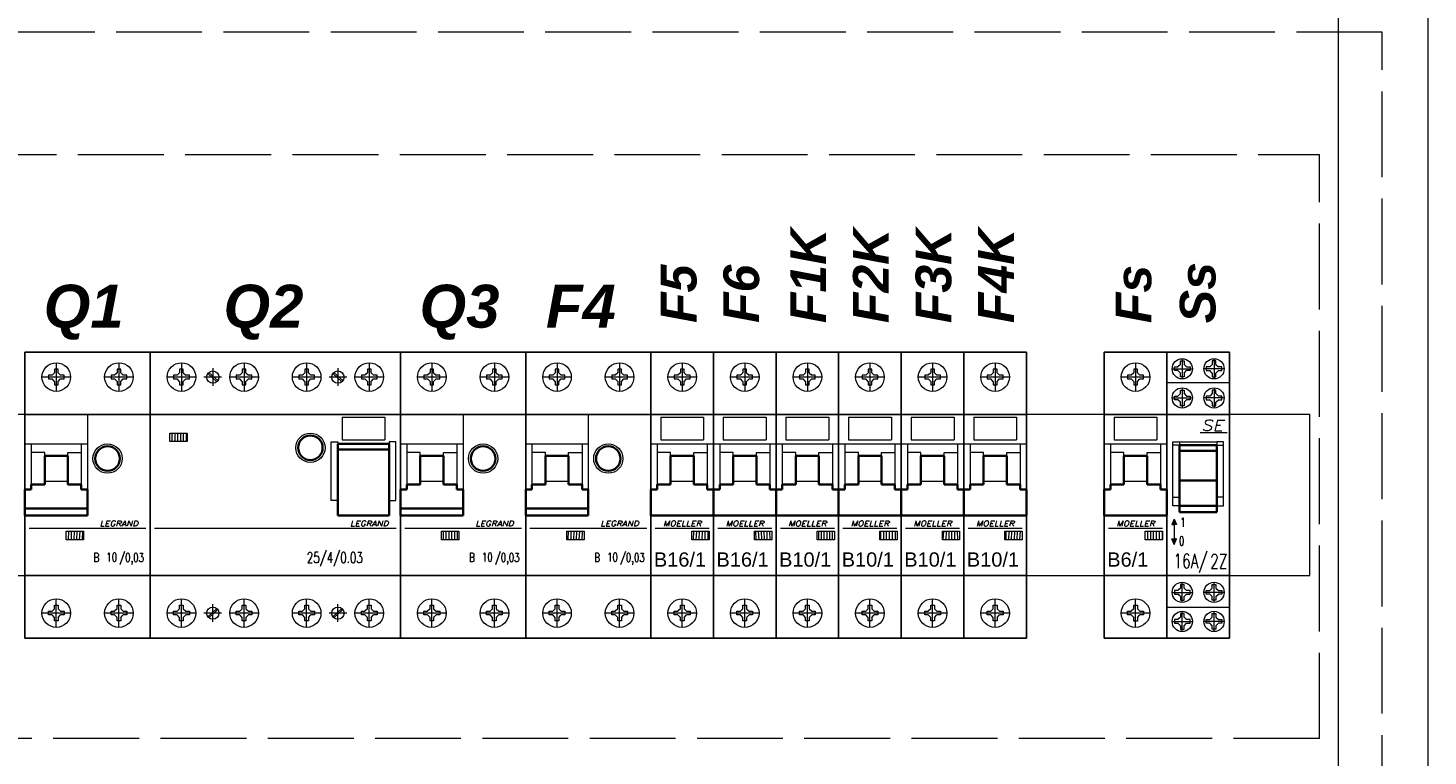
# Model space of a CAD drawing. Header units: millimetres. Extents: x 1282 to 1621, y -33 to 236.
# Tile 4 of 6: x 1326 to 1405, y 153 to 194. Entities that reach past the tile are written whole.
import ezdxf
from ezdxf.enums import TextEntityAlignment as Align

# ---------------------------------------------------------------- set-up
doc = ezdxf.new("R2010")
doc.units = ezdxf.units.MM
doc.header["$LTSCALE"] = 0.4
doc.linetypes.add('ACAD_ISO02W100', pattern=[15, 12, -3])
doc.linetypes.add('SOLID', pattern=[0])
doc.layers.get('0').update_dxf_attribs({"lineweight": 15})
for name, color, linetype, lineweight in [('1', 7, 'SOLID', 20), ('schrack-details', 4, 'Continuous', 5), ('schrack-movparts', 5, 'Continuous', 35), ('schrack-others', 2, 'Continuous', 13), ('schrack-outline', 1, 'Continuous', 25), ('TABELKA', 7, 'Continuous', 20)]:
    doc.layers.add(name, color=color, linetype=linetype, lineweight=lineweight)
doc.styles.add('logo', font='romand.shx', dxfattribs={"oblique": 15, "height": 1.5})
doc.styles.add('OPIS', font='simplex.shx', dxfattribs={"width": 0.7, "height": 10})
doc.styles.add('OPISMAŁY', font='simplex.shx', dxfattribs={"width": 0.7, "height": 2.5})
doc.styles.add('pd', font='arialbi.ttf', dxfattribs={"height": 3})
doc.styles.add('pmbk', font='arialbi.ttf', dxfattribs={"height": 2})
doc.styles.get("Standard").update_dxf_attribs({"font": 'arial.ttf', "height": 8})

# ---------------------------------------------------------------- blocks, each defined once
blk = doc.blocks.new('OPISMAŁYPODWÓJNY')
at = {"layer": 'schrack-others', "style": 'OPISMAŁY', "width": 0.7}
for tag, p in [('CHARAKTERYSTYKA', (0.76, 0.44)), ('PRĄDZNAMIONOWY', (4.34, 0.51)), ('BIEGUN', (7.95, 0.41))]:
    blk.add_attdef(tag, p, '', height=2.5, dxfattribs=at)
blk = doc.blocks.new('BU618510')
at = {"layer": 'schrack-details'}
h = blk.add_hatch(dxfattribs=at)
h.set_pattern_fill('ANSI31', color=256, scale=0.25, angle=45, style=0)
h.set_pattern_definition([(90, (69772983.8114, 70824706.6274), (-0.79375, 2e-16), [])])
h.paths.add_polyline_path([(11.48, 12.39), (11.48, 10.03), (16.32, 10.03), (16.32, 12.39)])
for p, q in [((8.75, 59.5), (8.75, 51.5)), ((26.25, 59.5), (26.25, 51.5)), ((12.75, 55.5), (4.75, 55.5)), ((7.55, 56.02), (6.55, 56.02)), ((6.55, 56.02), (6.55, 55.5)), ((6.55, 55.5), (6.55, 54.98)), ((6.55, 54.98), (7.55, 54.98)), ((8.24, 56.7), (7.55, 56.02)), ((8.24, 54.3), (7.55, 54.98)), ((8.24, 57.7), (8.24, 56.7)), ((8.75, 57.7), (8.24, 57.7)), ((9.26, 57.7), (8.75, 57.7)), ((9.26, 56.7), (9.95, 56.02)), ((9.26, 54.3), (9.95, 54.98)), ((9.26, 56.7), (9.26, 57.7)), ((10.95, 56.02), (9.95, 56.02)), ((9.95, 54.98), (10.95, 54.98)), ((10.95, 55.5), (10.95, 56.02)), ((10.95, 54.98), (10.95, 55.5)), ((30.25, 55.5), (22.25, 55.5)), ((25.05, 56.02), (24.05, 56.02)), ((24.05, 56.02), (24.05, 55.5)), ((24.05, 55.5), (24.05, 54.98)), ((24.05, 54.98), (25.05, 54.98)), ((25.74, 56.7), (25.05, 56.02)), ((25.74, 54.3), (25.05, 54.98)), ((25.74, 57.7), (25.74, 56.7)), ((26.25, 57.7), (25.74, 57.7)), ((26.76, 57.7), (26.25, 57.7)), ((26.76, 56.7), (27.45, 56.02)), ((26.76, 54.3), (27.45, 54.98)), ((26.76, 56.7), (26.76, 57.7)), ((28.45, 56.02), (27.45, 56.02)), ((27.45, 54.98), (28.45, 54.98)), ((28.45, 55.5), (28.45, 56.02)), ((28.45, 54.98), (28.45, 55.5)), ((8.24, 54.3), (8.24, 53.3)), ((8.24, 53.3), (8.75, 53.3)), ((8.75, 53.3), (9.26, 53.3)), ((9.26, 53.3), (9.26, 54.3)), ((25.74, 54.3), (25.74, 53.3)), ((25.74, 53.3), (26.25, 53.3)), ((26.25, 53.3), (26.76, 53.3)), ((26.76, 53.3), (26.76, 54.3)), ((0, 45.02), (17.5, 45.02)), ((17.5, 45.02), (35, 45.02)), ((0, 36.8), (17.5, 36.8)), ((1.75, 36.8), (1.75, 25.44)), ((15.75, 36.8), (15.75, 25.44)), ((5.5, 34.44), (1.75, 34.44)), ((5.5, 33.44), (5.5, 34.44)), ((12, 33.44), (12, 34.44)), ((12, 34.44), (15.75, 34.44)), ((5.5, 26.44), (12, 26.44)), ((1.19, 13.22), (33.82, 13.22)), ((17.5, 0), (0, 0)), ((35, 0), (17.5, 0)), ((8.75, -14.5), (8.75, -6.5)), ((26.25, -14.5), (26.25, -6.5)), ((12.75, -10.5), (4.75, -10.5)), ((6.55, -10.5), (6.55, -9.98)), ((6.55, -9.98), (7.55, -9.98)), ((6.55, -11.02), (6.55, -10.5)), ((7.55, -11.02), (6.55, -11.02)), ((8.24, -9.3), (7.55, -9.98)), ((8.24, -11.7), (7.55, -11.02)), ((8.24, -8.3), (8.75, -8.3)), ((8.24, -9.3), (8.24, -8.3)), ((8.24, -12.7), (8.24, -11.7)), ((8.75, -8.3), (9.26, -8.3)), ((9.26, -9.3), (9.95, -9.98)), ((9.26, -11.7), (9.95, -11.02)), ((9.26, -8.3), (9.26, -9.3)), ((9.26, -11.7), (9.26, -12.7)), ((9.95, -9.98), (10.95, -9.98)), ((10.95, -11.02), (9.95, -11.02)), ((10.95, -9.98), (10.95, -10.5)), ((10.95, -10.5), (10.95, -11.02)), ((30.25, -10.5), (22.25, -10.5)), ((24.05, -10.5), (24.05, -9.98)), ((24.05, -9.98), (25.05, -9.98)), ((24.05, -11.02), (24.05, -10.5)), ((25.05, -11.02), (24.05, -11.02)), ((25.74, -9.3), (25.05, -9.98)), ((25.74, -11.7), (25.05, -11.02)), ((25.74, -8.3), (26.25, -8.3)), ((25.74, -9.3), (25.74, -8.3)), ((25.74, -12.7), (25.74, -11.7)), ((26.25, -8.3), (26.76, -8.3)), ((26.76, -9.3), (27.45, -9.98)), ((26.76, -11.7), (27.45, -11.02)), ((26.76, -8.3), (26.76, -9.3)), ((26.76, -11.7), (26.76, -12.7)), ((27.45, -9.98), (28.45, -9.98)), ((28.45, -11.02), (27.45, -11.02)), ((28.45, -9.98), (28.45, -10.5)), ((28.45, -10.5), (28.45, -11.02)), ((8.75, -12.7), (8.24, -12.7)), ((9.26, -12.7), (8.75, -12.7)), ((26.25, -12.7), (25.74, -12.7)), ((26.76, -12.7), (26.25, -12.7))]:
    blk.add_line(p, q, dxfattribs=at)
blk.add_lwpolyline([(11.48, 12.39), (16.32, 12.39), (16.32, 10.03), (11.48, 10.03)], close=True, dxfattribs=at)
for centre, radius in [((8.75, 55.5), 4), ((26.25, 55.5), 4), ((23.09, 32.71), 4.09), ((8.75, -10.5), 4), ((26.25, -10.5), 4)]:
    blk.add_circle(centre, radius, dxfattribs=at)
at = {"layer": 'schrack-movparts'}
for p, q in [((5.5, 33.44), (5.5, 26.44)), ((5.5, 33.44), (12, 33.44)), ((12, 33.44), (12, 26.44)), ((1.75, 24.11), (0, 24.11)), ((0, 24.11), (0, 16.76)), ((5.5, 25.44), (1.75, 25.44)), ((1.75, 24.11), (1.75, 25.44)), ((5.5, 26.44), (5.5, 25.44)), ((12, 26.44), (12, 25.44)), ((12, 25.44), (15.75, 25.44)), ((15.75, 24.11), (15.75, 25.44)), ((15.75, 24.11), (17.5, 24.11)), ((17.5, 24.11), (17.5, 16.76)), ((17.5, 24.11), (17.5, 16.76)), ((0, 18.71), (17.5, 18.71)), ((0, 16.76), (17.5, 16.76))]:
    blk.add_line(p, q, dxfattribs=at)
blk.add_circle((23.09, 32.71), 3.43, dxfattribs=at)
at = {"layer": 'schrack-others'}
blk.add_line((17.5, 45.02), (17.5, 16.76), dxfattribs=at)
at = {"layer": 'schrack-outline'}
for p, q in [((0, -17.5), (0, 62.5)), ((0, 62.5), (17.5, 62.5)), ((17.5, 62.5), (35, 62.5)), ((35, 62.5), (35, -17.5)), ((35, -17.5), (35, 62.5)), ((17.5, -17.5), (0, -17.5)), ((35, -17.5), (17.5, -17.5))]:
    blk.add_line(p, q, dxfattribs=at)
at = {"layer": 'schrack-others'}
blk.add_blockref('OPISMAŁYPODWÓJNY', (18.41, 3.39), dxfattribs=at).add_auto_attribs({'BIEGUN': '/0,03', 'CHARAKTERYSTYKA': 'B', 'PRĄDZNAMIONOWY': '10'})
at = {"layer": 'schrack-others', "style": 'logo', "oblique": 15, "width": 1.2}
blk.add_text('LEGRAND', height=1.5, dxfattribs=at).set_placement((26.25, 13.8), align=Align.CENTER)
blk = doc.blocks.new('BS618110')
at = {"layer": 'schrack-details'}
h = blk.add_hatch(dxfattribs=at)
h.set_pattern_fill('ANSI31', color=256, scale=0.25, angle=45, style=0)
h.set_pattern_definition([(90, (69773241.13615, 70824820.0847), (-0.79375, 2e-16), [])])
h.paths.add_polyline_path([(268.81, 125.85), (268.81, 123.49), (273.65, 123.49), (273.65, 125.85)])
for p, q in [((266.07, 172.96), (266.07, 164.96)), ((270.07, 168.96), (262.07, 168.96)), ((263.87, 169.47), (263.87, 168.96)), ((264.87, 169.47), (263.87, 169.47)), ((263.87, 168.96), (263.87, 168.44)), ((263.87, 168.44), (264.87, 168.44)), ((265.56, 170.16), (264.87, 169.47)), ((265.56, 167.75), (264.87, 168.44)), ((266.07, 171.16), (265.56, 171.16)), ((265.56, 171.16), (265.56, 170.16)), ((266.59, 171.16), (266.07, 171.16)), ((266.59, 170.16), (266.59, 171.16)), ((266.59, 170.16), (267.28, 169.47)), ((266.59, 167.75), (267.28, 168.44)), ((268.27, 169.47), (267.28, 169.47)), ((267.28, 168.44), (268.27, 168.44)), ((268.27, 168.96), (268.27, 169.47)), ((268.27, 168.44), (268.27, 168.96)), ((265.56, 167.75), (265.56, 166.76)), ((265.56, 166.76), (266.07, 166.76)), ((266.07, 166.76), (266.59, 166.76)), ((266.59, 166.76), (266.59, 167.75)), ((257.32, 158.48), (274.82, 158.48)), ((260.07, 157.76), (260.07, 151.38)), ((260.07, 157.76), (272.07, 157.76)), ((272.07, 157.76), (272.07, 151.38)), ((257.32, 150.26), (274.82, 150.26)), ((259.07, 150.26), (259.07, 138.9)), ((260.07, 151.38), (272.07, 151.38)), ((273.07, 150.26), (273.07, 138.9)), ((262.82, 147.9), (259.07, 147.9)), ((262.82, 146.9), (262.82, 147.9)), ((269.32, 147.9), (273.07, 147.9)), ((269.32, 146.9), (269.32, 147.9)), ((262.82, 139.9), (269.32, 139.9)), ((258.52, 126.68), (273.63, 126.68)), ((274.82, 113.46), (257.32, 113.46)), ((266.07, 98.96), (266.07, 106.96)), ((270.07, 102.96), (262.07, 102.96)), ((263.87, 103.47), (264.87, 103.47)), ((263.87, 102.96), (263.87, 103.47)), ((263.87, 102.44), (263.87, 102.96)), ((264.87, 102.44), (263.87, 102.44)), ((265.56, 104.16), (264.87, 103.47)), ((265.56, 101.75), (264.87, 102.44)), ((265.56, 104.16), (265.56, 105.16)), ((265.56, 105.16), (266.07, 105.16)), ((266.07, 105.16), (266.59, 105.16)), ((266.59, 105.16), (266.59, 104.16)), ((266.59, 104.16), (267.28, 103.47)), ((266.59, 101.75), (267.28, 102.44)), ((267.28, 103.47), (268.27, 103.47)), ((268.27, 102.44), (267.28, 102.44)), ((268.27, 103.47), (268.27, 102.96)), ((268.27, 102.96), (268.27, 102.44)), ((265.56, 100.76), (265.56, 101.75)), ((266.07, 100.76), (265.56, 100.76)), ((266.59, 100.76), (266.07, 100.76)), ((266.59, 101.75), (266.59, 100.76))]:
    blk.add_line(p, q, dxfattribs=at)
blk.add_lwpolyline([(268.81, 125.85), (273.65, 125.85), (273.65, 123.49), (268.81, 123.49)], close=True, dxfattribs=at)
for centre in [(266.07, 168.96), (266.07, 102.96)]:
    blk.add_circle(centre, 4, dxfattribs=at)
at = {"layer": 'schrack-movparts'}
for p, q in [((262.82, 146.9), (269.32, 146.9)), ((262.82, 146.9), (262.82, 139.9)), ((269.32, 146.9), (269.32, 139.9)), ((257.32, 137.57), (257.32, 130.22)), ((259.07, 137.57), (257.32, 137.57)), ((259.07, 137.57), (259.07, 138.9)), ((262.82, 138.9), (259.07, 138.9)), ((262.82, 139.9), (262.82, 138.9)), ((269.32, 139.9), (269.32, 138.9)), ((269.32, 138.9), (273.07, 138.9)), ((273.07, 137.57), (273.07, 138.9)), ((273.07, 137.57), (274.82, 137.57)), ((274.82, 137.57), (274.82, 130.22)), ((257.32, 130.22), (274.82, 130.22))]:
    blk.add_line(p, q, dxfattribs=at)
at = {"layer": 'schrack-outline'}
for p, q in [((257.32, 175.96), (274.82, 175.96)), ((257.32, 95.96), (257.32, 175.96)), ((274.82, 175.96), (274.82, 95.96)), ((274.82, 95.96), (257.32, 95.96))]:
    blk.add_line(p, q, dxfattribs=at)
blk.add_attdef('ZAKRES', (258.16, 115.95), '', height=4)
at = {"layer": 'schrack-others', "style": 'logo', "oblique": 15, "width": 1.2}
blk.add_text('MOELLER', height=1.5, dxfattribs=at).set_placement((266.07, 127.26), align=Align.CENTER)
blk = doc.blocks.new('209')
at = {"layer": 'schrack-others', "style": 'OPIS', "width": 0.7}
for tag, p in [('PRĄDZNAMIONOWY', (2.17, 1.48)), ('BIEGUN', (12.44, 1.39))]:
    blk.add_attdef(tag, p, '', height=4, dxfattribs=at)
blk = doc.blocks.new('BZ106010')
at = {"layer": 'schrack-details'}
blk.add_hatch(color=256, dxfattribs=at).paths.add_polyline_path([(2.04, 15.8), (1.39, 14.28), (2.04, 14.28), (2.7, 14.28)])
h = blk.add_hatch(color=256, dxfattribs=at)
h.paths.add_polyline_path([(2.04, 8.72), (1.39, 10.25), (2.04, 10.25)])
h.paths.add_polyline_path([(2.04, 8.72), (2.04, 10.25), (2.7, 10.25)])
for p, q in [((3.79, 59.03), (3.1, 58.34)), ((3.79, 60.02), (4.31, 60.02)), ((3.79, 59.03), (3.79, 60.02)), ((4.31, 60.66), (4.31, 54.99)), ((4.31, 60.02), (4.82, 60.02)), ((4.82, 60.02), (4.82, 59.03)), ((4.82, 59.03), (5.51, 58.34)), ((12.68, 59.03), (11.99, 58.34)), ((12.68, 60.02), (12.68, 59.03)), ((13.19, 60.02), (12.68, 60.02)), ((13.19, 60.66), (13.19, 54.99)), ((13.71, 60.02), (13.19, 60.02)), ((13.71, 59.03), (13.71, 60.02)), ((13.71, 59.03), (14.4, 58.34)), ((1.47, 57.82), (7.14, 57.82)), ((2.11, 57.82), (2.11, 58.34)), ((2.11, 58.34), (3.1, 58.34)), ((2.11, 57.31), (2.11, 57.82)), ((3.1, 57.31), (2.11, 57.31)), ((3.79, 56.62), (3.1, 57.31)), ((3.79, 55.62), (3.79, 56.62)), ((4.31, 55.62), (3.79, 55.62)), ((4.82, 55.62), (4.31, 55.62)), ((4.82, 56.62), (5.51, 57.31)), ((4.82, 56.62), (4.82, 55.62)), ((5.51, 58.34), (6.51, 58.34)), ((6.51, 57.31), (5.51, 57.31)), ((6.51, 58.34), (6.51, 57.82)), ((6.51, 57.82), (6.51, 57.31)), ((16.03, 57.82), (10.36, 57.82)), ((11.99, 58.34), (10.99, 58.34)), ((10.99, 58.34), (10.99, 57.82)), ((10.99, 57.82), (10.99, 57.31)), ((10.99, 57.31), (11.99, 57.31)), ((12.68, 56.62), (11.99, 57.31)), ((12.68, 56.62), (12.68, 55.62)), ((12.68, 55.62), (13.19, 55.62)), ((13.19, 55.62), (13.71, 55.62)), ((13.71, 56.62), (14.4, 57.31)), ((13.71, 55.62), (13.71, 56.62)), ((15.39, 58.34), (14.4, 58.34)), ((14.4, 57.31), (15.39, 57.31)), ((15.39, 57.82), (15.39, 58.34)), ((15.39, 57.31), (15.39, 57.82)), ((3.79, 50.88), (3.79, 51.88)), ((3.79, 51.88), (4.31, 51.88)), ((4.31, 52.51), (4.31, 46.84)), ((4.31, 51.88), (4.82, 51.88)), ((4.82, 51.88), (4.82, 50.88)), ((13.19, 51.88), (12.68, 51.88)), ((12.68, 51.88), (12.68, 50.88)), ((13.19, 52.51), (13.19, 46.84)), ((13.71, 51.88), (13.19, 51.88)), ((13.71, 50.88), (13.71, 51.88)), ((1.47, 49.68), (7.14, 49.68)), ((2.11, 50.19), (3.1, 50.19)), ((2.11, 49.68), (2.11, 50.19)), ((2.11, 49.16), (2.11, 49.68)), ((3.1, 49.16), (2.11, 49.16)), ((3.79, 50.88), (3.1, 50.19)), ((3.79, 48.47), (3.1, 49.16)), ((3.79, 47.48), (3.79, 48.47)), ((4.31, 47.48), (3.79, 47.48)), ((4.82, 47.48), (4.31, 47.48)), ((4.82, 50.88), (5.51, 50.19)), ((4.82, 48.47), (5.51, 49.16)), ((4.82, 48.47), (4.82, 47.48)), ((5.51, 50.19), (6.51, 50.19)), ((6.51, 49.16), (5.51, 49.16)), ((6.51, 50.19), (6.51, 49.68)), ((6.51, 49.68), (6.51, 49.16)), ((16.03, 49.68), (10.36, 49.68)), ((10.99, 50.19), (10.99, 49.68)), ((11.99, 50.19), (10.99, 50.19)), ((10.99, 49.68), (10.99, 49.16)), ((10.99, 49.16), (11.99, 49.16)), ((12.68, 50.88), (11.99, 50.19)), ((12.68, 48.47), (11.99, 49.16)), ((12.68, 48.47), (12.68, 47.48)), ((12.68, 47.48), (13.19, 47.48)), ((13.19, 47.48), (13.71, 47.48)), ((13.71, 50.88), (14.4, 50.19)), ((13.71, 48.47), (14.4, 49.16)), ((13.71, 47.48), (13.71, 48.47)), ((15.39, 50.19), (14.4, 50.19)), ((14.4, 49.16), (15.39, 49.16)), ((15.39, 49.68), (15.39, 50.19)), ((15.39, 49.16), (15.39, 49.68)), ((9.36, 40.03), (16.87, 40.03)), ((3.53, 36.5), (1.64, 36.5)), ((3.53, 37.43), (13.97, 37.43)), ((13.97, 36.5), (15.86, 36.5)), ((1.64, 21.96), (3.53, 21.96)), ((15.86, 21.96), (13.97, 21.96)), ((2.04, 15.8), (1.39, 14.28)), ((2.04, 15.8), (2.7, 14.28)), ((1.39, 14.28), (2.04, 14.28)), ((2.7, 14.28), (2.04, 14.28)), ((2.04, 14.28), (2.04, 8.72)), ((1.39, 10.25), (2.04, 10.25)), ((2.04, 8.72), (1.39, 10.25)), ((2.04, 8.72), (2.7, 10.25)), ((2.7, 10.25), (2.04, 10.25)), ((3.79, -3.47), (3.1, -4.16)), ((3.79, -2.48), (3.79, -3.47)), ((4.31, -2.48), (3.79, -2.48)), ((4.31, -7.51), (4.31, -1.84)), ((4.82, -2.48), (4.31, -2.48)), ((4.82, -3.47), (4.82, -2.48)), ((4.82, -3.47), (5.51, -4.16)), ((12.68, -3.47), (11.99, -4.16)), ((12.68, -2.48), (13.19, -2.48)), ((12.68, -3.47), (12.68, -2.48)), ((13.19, -7.51), (13.19, -1.84)), ((13.19, -2.48), (13.71, -2.48)), ((13.71, -2.48), (13.71, -3.47)), ((13.71, -3.47), (14.4, -4.16)), ((1.47, -4.68), (7.14, -4.68)), ((3.1, -4.16), (2.11, -4.16)), ((2.11, -4.16), (2.11, -4.68)), ((2.11, -4.68), (2.11, -5.19)), ((2.11, -5.19), (3.1, -5.19)), ((3.79, -5.88), (3.1, -5.19)), ((3.79, -5.88), (3.79, -6.88)), ((3.79, -6.88), (4.31, -6.88)), ((4.31, -6.88), (4.82, -6.88)), ((4.82, -5.88), (5.51, -5.19)), ((4.82, -6.88), (4.82, -5.88)), ((6.51, -4.16), (5.51, -4.16)), ((5.51, -5.19), (6.51, -5.19)), ((6.51, -4.68), (6.51, -4.16)), ((6.51, -5.19), (6.51, -4.68)), ((16.03, -4.68), (10.36, -4.68)), ((10.99, -4.68), (10.99, -4.16)), ((10.99, -4.16), (11.99, -4.16)), ((10.99, -5.19), (10.99, -4.68)), ((11.99, -5.19), (10.99, -5.19)), ((12.68, -5.88), (11.99, -5.19)), ((12.68, -6.88), (12.68, -5.88)), ((13.19, -6.88), (12.68, -6.88)), ((13.71, -6.88), (13.19, -6.88)), ((13.71, -5.88), (14.4, -5.19)), ((13.71, -5.88), (13.71, -6.88)), ((14.4, -4.16), (15.39, -4.16)), ((15.39, -5.19), (14.4, -5.19)), ((15.39, -4.16), (15.39, -4.68)), ((15.39, -4.68), (15.39, -5.19)), ((3.79, -11.62), (3.1, -12.31)), ((4.31, -10.62), (3.79, -10.62)), ((3.79, -10.62), (3.79, -11.62)), ((4.31, -15.66), (4.31, -9.99)), ((4.82, -10.62), (4.31, -10.62)), ((4.82, -11.62), (4.82, -10.62)), ((4.82, -11.62), (5.51, -12.31)), ((12.68, -11.62), (11.99, -12.31)), ((12.68, -10.62), (13.19, -10.62)), ((12.68, -11.62), (12.68, -10.62)), ((13.19, -15.66), (13.19, -9.99)), ((13.19, -10.62), (13.71, -10.62)), ((13.71, -10.62), (13.71, -11.62)), ((13.71, -11.62), (14.4, -12.31)), ((1.47, -12.82), (7.14, -12.82)), ((2.11, -12.31), (2.11, -12.82)), ((3.1, -12.31), (2.11, -12.31)), ((2.11, -12.82), (2.11, -13.34)), ((2.11, -13.34), (3.1, -13.34)), ((3.79, -14.03), (3.1, -13.34)), ((3.79, -14.03), (3.79, -15.02)), ((3.79, -15.02), (4.31, -15.02)), ((4.31, -15.02), (4.82, -15.02)), ((4.82, -14.03), (5.51, -13.34)), ((4.82, -15.02), (4.82, -14.03)), ((6.51, -12.31), (5.51, -12.31)), ((5.51, -13.34), (6.51, -13.34)), ((6.51, -12.82), (6.51, -12.31)), ((6.51, -13.34), (6.51, -12.82)), ((16.03, -12.82), (10.36, -12.82)), ((10.99, -12.82), (10.99, -12.31)), ((10.99, -12.31), (11.99, -12.31)), ((10.99, -13.34), (10.99, -12.82)), ((11.99, -13.34), (10.99, -13.34)), ((12.68, -14.03), (11.99, -13.34)), ((12.68, -15.02), (12.68, -14.03)), ((13.19, -15.02), (12.68, -15.02)), ((13.71, -15.02), (13.19, -15.02)), ((13.71, -14.03), (14.4, -13.34)), ((13.71, -14.03), (13.71, -15.02)), ((14.4, -12.31), (15.39, -12.31)), ((15.39, -13.34), (14.4, -13.34)), ((15.39, -12.31), (15.39, -12.82)), ((15.39, -12.82), (15.39, -13.34))]:
    blk.add_line(p, q, dxfattribs=at)
for points in [[(1.64, 37.43), (3.53, 37.43), (3.53, 19.55), (1.64, 19.55)], [(15.86, 37.43), (13.97, 37.43), (13.97, 19.55), (15.86, 19.55)]]:
    blk.add_lwpolyline(points, close=True, dxfattribs=at)
for centre in [(4.31, 57.82), (13.19, 57.82), (4.31, 49.68), (13.19, 49.68), (4.31, -4.68), (13.19, -4.68), (4.31, -12.82), (13.19, -12.82)]:
    blk.add_circle(centre, 2.83, dxfattribs=at)
at = {"layer": 'schrack-movparts'}
for p, q in [((3.53, 36.5), (13.97, 36.5)), ((3.53, 17.71), (3.53, 36.5)), ((13.97, 17.71), (13.97, 36.5)), ((3.53, 34.93), (13.97, 34.93)), ((3.53, 26.63), (13.97, 26.63)), ((3.53, 19.55), (13.97, 19.55)), ((3.53, 17.71), (13.97, 17.71))]:
    blk.add_line(p, q, dxfattribs=at)
at = {"layer": 'schrack-others'}
for p, q in [((17.5, 53.88), (0, 53.88)), ((0, 45.02), (17.5, 45.02)), ((17.5, 0), (0, 0)), ((17.5, -8.88), (0, -8.88))]:
    blk.add_line(p, q, dxfattribs=at)
at = {"layer": 'schrack-outline'}
for p, q in [((0, 62.5), (17.5, 62.5)), ((0, -17.5), (0, 62.5)), ((17.5, 62.5), (17.5, -17.5)), ((17.5, -17.5), (0, -17.5))]:
    blk.add_line(p, q, dxfattribs=at)
at = {"layer": 'schrack-details'}
blk.add_blockref('209', (-0.31, 0.63), dxfattribs=at).add_auto_attribs({'PRĄDZNAMIONOWY': '16A/', 'BIEGUN': '2Z'})
at = {"layer": 'schrack-details', "style": 'OPISMAŁY', "width": 0.7}
for s, p in [('1', (3.72, 13.63)), ('0', (3.4, 8.44))]:
    blk.add_text(s, height=2.5, dxfattribs=at).set_placement(p)
at = {"layer": 'schrack-others', "style": 'logo', "oblique": 15, "width": 1.2}
blk.add_text('SE', height=3, dxfattribs=at).set_placement((12.68, 40.5), align=Align.CENTER)
blk = doc.blocks.new('BD602103')
at = {"layer": 'schrack-details'}
h = blk.add_hatch(dxfattribs=at)
h.set_pattern_fill('ANSI31', color=256, scale=0.25, angle=45, style=0)
h.set_pattern_definition([(90, (69772977.8122, 70824734.07284), (-0.79375, 2e-16), [])])
h.paths.add_polyline_path([(5.49, 37.47), (10.32, 37.47), (10.32, 39.84), (5.49, 39.84)])
for p, q in [((8.75, 59.5), (8.75, 51.5)), ((26.25, 59.5), (26.25, 51.5)), ((43.75, 59.5), (43.75, 51.5)), ((61.25, 59.5), (61.25, 51.5)), ((12.75, 55.5), (4.75, 55.5)), ((6.55, 56.02), (6.55, 55.5)), ((7.55, 56.02), (6.55, 56.02)), ((6.55, 55.5), (6.55, 54.98)), ((6.55, 54.98), (7.55, 54.98)), ((8.24, 56.7), (7.55, 56.02)), ((8.24, 54.3), (7.55, 54.98)), ((8.75, 57.7), (8.24, 57.7)), ((8.24, 57.7), (8.24, 56.7)), ((9.26, 57.7), (8.75, 57.7)), ((9.26, 56.7), (9.95, 56.02)), ((9.26, 54.3), (9.95, 54.98)), ((9.26, 56.7), (9.26, 57.7)), ((10.95, 56.02), (9.95, 56.02)), ((9.95, 54.98), (10.95, 54.98)), ((10.95, 55.5), (10.95, 56.02)), ((10.95, 54.98), (10.95, 55.5)), ((19.97, 55.5), (15.03, 55.5)), ((16.1, 56.52), (18.62, 54.21)), ((16.37, 56.8), (18.88, 54.5)), ((17.5, 57.97), (17.5, 53.03)), ((30.25, 55.5), (22.25, 55.5)), ((24.05, 56.02), (24.05, 55.5)), ((25.05, 56.02), (24.05, 56.02)), ((24.05, 55.5), (24.05, 54.98)), ((24.05, 54.98), (25.05, 54.98)), ((25.74, 56.7), (25.05, 56.02)), ((25.74, 54.3), (25.05, 54.98)), ((25.74, 57.7), (25.74, 56.7)), ((26.25, 57.7), (25.74, 57.7)), ((26.76, 57.7), (26.25, 57.7)), ((26.76, 56.7), (27.45, 56.02)), ((26.76, 54.3), (27.45, 54.98)), ((26.76, 56.7), (26.76, 57.7)), ((28.45, 56.02), (27.45, 56.02)), ((27.45, 54.98), (28.45, 54.98)), ((28.45, 55.5), (28.45, 56.02)), ((28.45, 54.98), (28.45, 55.5)), ((47.75, 55.5), (39.75, 55.5)), ((41.55, 56.02), (41.55, 55.5)), ((42.55, 56.02), (41.55, 56.02)), ((41.55, 55.5), (41.55, 54.98)), ((41.55, 54.98), (42.55, 54.98)), ((43.24, 56.7), (42.55, 56.02)), ((43.24, 54.3), (42.55, 54.98)), ((43.24, 57.7), (43.24, 56.7)), ((43.75, 57.7), (43.24, 57.7)), ((44.26, 57.7), (43.75, 57.7)), ((44.26, 56.7), (44.95, 56.02)), ((44.26, 54.3), (44.95, 54.98)), ((44.26, 56.7), (44.26, 57.7)), ((45.95, 56.02), (44.95, 56.02)), ((44.95, 54.98), (45.95, 54.98)), ((45.95, 55.5), (45.95, 56.02)), ((45.95, 54.98), (45.95, 55.5)), ((54.97, 55.5), (50.03, 55.5)), ((51.1, 56.52), (53.62, 54.21)), ((51.37, 56.8), (53.88, 54.5)), ((52.5, 57.97), (52.5, 53.03)), ((65.25, 55.5), (57.25, 55.5)), ((59.05, 56.02), (59.05, 55.5)), ((60.05, 56.02), (59.05, 56.02)), ((59.05, 55.5), (59.05, 54.98)), ((59.05, 54.98), (60.05, 54.98)), ((60.74, 56.7), (60.05, 56.02)), ((60.74, 54.3), (60.05, 54.98)), ((60.74, 57.7), (60.74, 56.7)), ((61.25, 57.7), (60.74, 57.7)), ((61.76, 57.7), (61.25, 57.7)), ((61.76, 56.7), (62.45, 56.02)), ((61.76, 54.3), (62.45, 54.98)), ((61.76, 56.7), (61.76, 57.7)), ((63.45, 56.02), (62.45, 56.02)), ((62.45, 54.98), (63.45, 54.98)), ((63.45, 55.5), (63.45, 56.02)), ((63.45, 54.98), (63.45, 55.5)), ((8.24, 54.3), (8.24, 53.3)), ((8.24, 53.3), (8.75, 53.3)), ((8.75, 53.3), (9.26, 53.3)), ((9.26, 53.3), (9.26, 54.3)), ((25.74, 54.3), (25.74, 53.3)), ((25.74, 53.3), (26.25, 53.3)), ((26.25, 53.3), (26.76, 53.3)), ((26.76, 53.3), (26.76, 54.3)), ((43.24, 54.3), (43.24, 53.3)), ((43.24, 53.3), (43.75, 53.3)), ((43.75, 53.3), (44.26, 53.3)), ((44.26, 53.3), (44.26, 54.3)), ((60.74, 54.3), (60.74, 53.3)), ((60.74, 53.3), (61.25, 53.3)), ((61.25, 53.3), (61.76, 53.3)), ((61.76, 53.3), (61.76, 54.3)), ((0, 45.02), (17.5, 45.02)), ((17.5, 45.02), (35, 45.02)), ((35, 45.02), (52.5, 45.02)), ((52.5, 45.02), (70, 45.02)), ((53.65, 44.3), (65.65, 44.3)), ((53.65, 44.3), (53.65, 37.93)), ((65.65, 44.3), (65.65, 37.93)), ((53.65, 37.93), (65.65, 37.93)), ((1.19, 13.22), (68.82, 13.22)), ((17.5, 0), (0, 0)), ((35, 0), (17.5, 0)), ((52.5, 0), (35, 0)), ((70, 0), (52.5, 0)), ((8.75, -14.5), (8.75, -6.5)), ((26.25, -14.5), (26.25, -6.5)), ((43.75, -14.5), (43.75, -6.5)), ((61.25, -14.5), (61.25, -6.5)), ((12.75, -10.5), (4.75, -10.5)), ((6.55, -10.5), (6.55, -9.98)), ((6.55, -9.98), (7.55, -9.98)), ((6.55, -11.02), (6.55, -10.5)), ((7.55, -11.02), (6.55, -11.02)), ((8.24, -9.3), (7.55, -9.98)), ((8.24, -11.7), (7.55, -11.02)), ((8.24, -8.3), (8.75, -8.3)), ((8.24, -9.3), (8.24, -8.3)), ((8.24, -12.7), (8.24, -11.7)), ((8.75, -8.3), (9.26, -8.3)), ((9.26, -9.3), (9.95, -9.98)), ((9.26, -11.7), (9.95, -11.02)), ((9.26, -8.3), (9.26, -9.3)), ((9.26, -11.7), (9.26, -12.7)), ((9.95, -9.98), (10.95, -9.98)), ((10.95, -11.02), (9.95, -11.02)), ((10.95, -9.98), (10.95, -10.5)), ((10.95, -10.5), (10.95, -11.02)), ((19.97, -10.5), (15.03, -10.5)), ((16.1, -11.52), (18.62, -9.21)), ((16.37, -11.8), (18.88, -9.5)), ((17.5, -12.97), (17.5, -8.03)), ((30.25, -10.5), (22.25, -10.5)), ((24.05, -9.98), (25.05, -9.98)), ((24.05, -10.5), (24.05, -9.98)), ((24.05, -11.02), (24.05, -10.5)), ((25.05, -11.02), (24.05, -11.02)), ((25.74, -9.3), (25.05, -9.98)), ((25.74, -11.7), (25.05, -11.02)), ((25.74, -8.3), (26.25, -8.3)), ((25.74, -9.3), (25.74, -8.3)), ((25.74, -12.7), (25.74, -11.7)), ((26.25, -8.3), (26.76, -8.3)), ((26.76, -9.3), (27.45, -9.98)), ((26.76, -11.7), (27.45, -11.02)), ((26.76, -8.3), (26.76, -9.3)), ((26.76, -11.7), (26.76, -12.7)), ((27.45, -9.98), (28.45, -9.98)), ((28.45, -11.02), (27.45, -11.02)), ((28.45, -9.98), (28.45, -10.5)), ((28.45, -10.5), (28.45, -11.02)), ((47.75, -10.5), (39.75, -10.5)), ((41.55, -10.5), (41.55, -9.98)), ((41.55, -9.98), (42.55, -9.98)), ((41.55, -11.02), (41.55, -10.5)), ((42.55, -11.02), (41.55, -11.02)), ((43.24, -9.3), (42.55, -9.98)), ((43.24, -11.7), (42.55, -11.02)), ((43.24, -8.3), (43.75, -8.3)), ((43.24, -9.3), (43.24, -8.3)), ((43.24, -12.7), (43.24, -11.7)), ((43.75, -8.3), (44.26, -8.3)), ((44.26, -9.3), (44.95, -9.98)), ((44.26, -11.7), (44.95, -11.02)), ((44.26, -8.3), (44.26, -9.3)), ((44.26, -11.7), (44.26, -12.7)), ((44.95, -9.98), (45.95, -9.98)), ((45.95, -11.02), (44.95, -11.02)), ((45.95, -9.98), (45.95, -10.5)), ((45.95, -10.5), (45.95, -11.02)), ((54.97, -10.5), (50.03, -10.5)), ((51.1, -11.52), (53.62, -9.21)), ((51.37, -11.8), (53.88, -9.5)), ((52.5, -12.97), (52.5, -8.03)), ((65.25, -10.5), (57.25, -10.5)), ((59.05, -10.5), (59.05, -9.98)), ((59.05, -9.98), (60.05, -9.98)), ((59.05, -11.02), (59.05, -10.5)), ((60.05, -11.02), (59.05, -11.02)), ((60.74, -9.3), (60.05, -9.98)), ((60.74, -11.7), (60.05, -11.02)), ((60.74, -8.3), (61.25, -8.3)), ((60.74, -9.3), (60.74, -8.3)), ((60.74, -12.7), (60.74, -11.7)), ((61.25, -8.3), (61.76, -8.3)), ((61.76, -9.3), (62.45, -9.98)), ((61.76, -11.7), (62.45, -11.02)), ((61.76, -8.3), (61.76, -9.3)), ((61.76, -11.7), (61.76, -12.7)), ((62.45, -9.98), (63.45, -9.98)), ((63.45, -11.02), (62.45, -11.02)), ((63.45, -9.98), (63.45, -10.5)), ((63.45, -10.5), (63.45, -11.02)), ((8.75, -12.7), (8.24, -12.7)), ((9.26, -12.7), (8.75, -12.7)), ((26.25, -12.7), (25.74, -12.7)), ((26.76, -12.7), (26.25, -12.7)), ((43.75, -12.7), (43.24, -12.7)), ((44.26, -12.7), (43.75, -12.7)), ((61.25, -12.7), (60.74, -12.7)), ((61.76, -12.7), (61.25, -12.7))]:
    blk.add_line(p, q, dxfattribs=at)
for points in [[(5.49, 39.84), (10.32, 39.84), (10.32, 37.47), (5.49, 37.47)], [(50.61, 37.43), (52.5, 37.43), (52.5, 21.02), (50.61, 21.02)], [(68.69, 37.43), (66.8, 37.43), (66.8, 21.02), (68.69, 21.02)]]:
    blk.add_lwpolyline(points, close=True, dxfattribs=at)
for centre, radius in [((8.75, 55.5), 4), ((26.25, 55.5), 4), ((43.75, 55.5), 4), ((61.25, 55.5), 4), ((17.5, 55.5), 1.71), ((52.5, 55.5), 1.71), ((44.79, 35.74), 4.09), ((8.75, -10.5), 4), ((26.25, -10.5), 4), ((43.75, -10.5), 4), ((61.25, -10.5), 4), ((17.5, -10.5), 1.71), ((52.5, -10.5), 1.71)]:
    blk.add_circle(centre, radius, dxfattribs=at)
at = {"layer": 'schrack-movparts'}
for p, q in [((52.5, 36.8), (66.8, 36.8)), ((52.5, 16.76), (52.5, 36.8)), ((66.8, 16.76), (66.8, 36.8)), ((52.5, 35.23), (66.8, 35.23)), ((52.5, 16.76), (66.8, 16.76))]:
    blk.add_line(p, q, dxfattribs=at)
blk.add_circle((44.79, 35.74), 3.43, dxfattribs=at)
at = {"layer": 'schrack-outline'}
for p, q in [((0, -17.5), (0, 62.5)), ((0, 62.5), (17.5, 62.5)), ((17.5, 62.5), (35, 62.5)), ((35, 62.5), (52.5, 62.5)), ((52.5, 62.5), (70, 62.5)), ((70, 62.5), (70, -17.5)), ((70, -17.5), (70, 62.5)), ((17.5, -17.5), (0, -17.5)), ((35, -17.5), (17.5, -17.5)), ((52.5, -17.5), (35, -17.5)), ((70, -17.5), (52.5, -17.5))]:
    blk.add_line(p, q, dxfattribs=at)
at = {"layer": 'schrack-others', "style": 'logo', "oblique": 15, "width": 1.2}
blk.add_text('LEGRAND', height=1.5, dxfattribs=at).set_placement((61.25, 13.8), align=Align.CENTER)
at = {"layer": 'schrack-others', "style": 'OPISMAŁY', "width": 0.7}
blk.add_text('25/4/0.03', height=3, dxfattribs=at).set_placement((43.79, 3.53))

msp = doc.modelspace()

# ---------------------------------------------------------------- linework, layer by layer
at = {"layer": '1', "linetype": 'ACAD_ISO02W100'}
for p, q in [((1401.999, 193.673), (1307.079, 193.673)), ((1401.999, 113.564), (1401.999, 193.673)), ((1311.066, 186.84), (1398.482, 186.84)), ((1398.482, 154.165), (1398.482, 186.84)), ((1398.482, 154.165), (1311.066, 154.165))]:
    msp.add_line(p, q, dxfattribs=at)
at = {"layer": 'schrack-details'}
msp.add_line((1399.557, 108.038), (1399.557, 218.438), dxfattribs=at)
at = {"layer": 'schrack-others'}
msp.add_line((1404.557, 103.238), (1404.557, 223.238), dxfattribs=at)
msp.add_lwpolyline([(1312.103, 163.287), (1397.946, 163.287), (1397.946, 172.287), (1312.103, 172.287)], close=True, dxfattribs=at)

# ---------------------------------------------------------------- block references
at = {"xscale": 0.2000000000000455, "yscale": 0.2000000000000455, "zscale": 0.2000000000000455}
for p, values in [((1309.638, 140.593), {'ZAKRES': 'B16/1'}), ((1313.138, 140.593), {'ZAKRES': 'B16/1'}), ((1316.638, 140.593), {'ZAKRES': 'B10/1'}), ((1320.138, 140.593), {'ZAKRES': 'B10/1'}), ((1323.638, 140.593), {'ZAKRES': 'B10/1'}), ((1327.138, 140.593), {'ZAKRES': 'B10/1'}), ((1334.988, 140.592), {'ZAKRES': 'B6/1'})]:
    msp.add_blockref('BS618110', p, dxfattribs=at).add_auto_attribs(values)
at = {"layer": 'TABELKA'}
for name, p, xscale, yscale, zscale in [('BU618510', (1326.103, 163.285), 0.2000000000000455, 0.2000000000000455, 0.2000000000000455), ('BD602103', (1333.103, 163.285), 0.2000000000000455, 0.2000000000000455, 0.2000000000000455), ('BU618510', (1347.103, 163.285), 0.2000000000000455, 0.2000000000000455, 0.2000000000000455), ('BU618510', (1354.103, 163.285), 0.2000000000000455, 0.2000000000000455, 0.2000000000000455), ('BZ106010', (1389.953, 163.283), 0.1999999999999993, 0.1999999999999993, 0.1999999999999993)]:
    msp.add_blockref(name, p, dxfattribs=dict(at, xscale=xscale, yscale=yscale, zscale=zscale))

# ---------------------------------------------------------------- texts
at = {"style": 'pmbk'}
for s, p in [('F1K', (1370.902, 177.4)), ('F2K', (1374.402, 177.4)), ('F3K', (1377.902, 177.4)), ('F4K', (1381.402, 177.4)), ('F5', (1363.654, 177.411)), ('F6', (1367.154, 177.411)), ('Fs', (1389.084, 177.398)), ('Ss', (1392.674, 177.398))]:
    msp.add_text(s, height=2, rotation=90, dxfattribs=at).set_placement(p)
at = {"lineweight": 20, "style": 'pd'}
for s, p in [('Q1', (1327.147, 177.149)), ('Q2', (1337.203, 177.149)), ('Q3', (1348.165, 177.149)), ('F4', (1355.231, 177.149))]:
    msp.add_text(s, height=2.4, rotation=359.9859, dxfattribs=at).set_placement(p)

doc.saveas('drawing.dxf')
